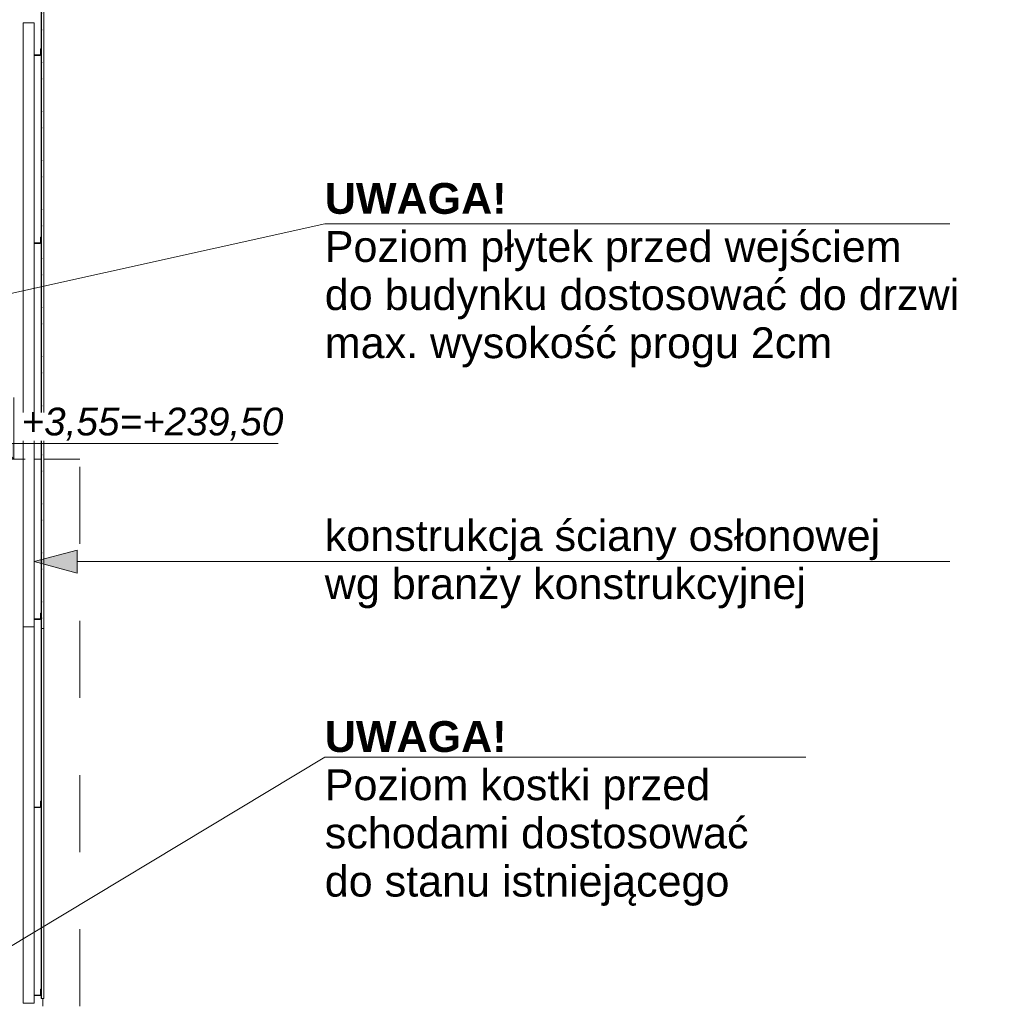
# Model space of a CAD drawing. Header units: centimetres. Extents: x -1103 to 10505, y -997 to 1780.
# Tile 28 of 102: x 2147 to 2784, y 1 to 640. Entities that reach past the tile are written whole.
import ezdxf

# ---------------------------------------------------------------- set-up
doc = ezdxf.new("R2010")
doc.units = ezdxf.units.CM
doc.header["$LTSCALE"] = 0.1
doc.header["$MEASUREMENT"] = 0
doc.linetypes.add('Przerywana długa', pattern=[1000, 500, -500])
doc.linetypes.add('Wipeout_Contour', pattern=[1000, 0, -1000])
for name, color, linetype in [('2_belki.K_IR', 7, 'Continuous'), ('2_słupy.K_IR', 7, 'Continuous'), ('2_ściana dekoracyjna.K_IR', 7, 'Continuous'), ('2_ściany podporowe.K_IR', 7, 'Continuous'), ('3_opisy.K_IR', 7, 'Continuous'), ('5_wymiary.K_IR', 7, 'Continuous')]:
    doc.layers.add(name, color=color, linetype=linetype)
doc.styles.add('GENERATED_STYLE_1', font='txt')
doc.styles.add('GENERATED_STYLE_2', font='txt')
doc.styles.add('GENERATED_STYLE_3', font='txt')
pattern_1 = [(45, (0, 0), (-15.9099, 15.9099), []), (45, (-5.303, 5.303), (-15.9099, 15.9099), [])]

# ---------------------------------------------------------------- blocks, each defined once
blk = doc.blocks.new('ElemPrzekroju_295_1')
at = {"layer": '2_ściany podporowe.K_IR', "color": 7, "linetype": 'Continuous', "lineweight": 0}
for p, q in [((2146.86, 355), (2149.15, 355)), ((2156.15, 355), (2160.77, 355)), ((2185.89, 355), (2162.55, 355)), ((2161.96, 5), (2161.96, 0)), ((2161.96, -58), (2161.96, -75))]:
    blk.add_line(p, q, dxfattribs=at)
at = {"layer": '2_ściany podporowe.K_IR', "color": 7, "linetype": 'Przerywana długa', "lineweight": 0}
for p, q in [((2185.89, 0), (2185.89, 355)), ((2185.89, -75), (2185.89, -58))]:
    blk.add_line(p, q, dxfattribs=at)
blk = doc.blocks.new('ElemPrzekroju_361_1')
at = {"layer": '2_ściana dekoracyjna.K_IR', "color": 251, "linetype": 'Continuous', "lineweight": 0, "true_color": 0x5f5f5f}
for p, q in [((2160.77, 5), (2160.77, 245)), ((2160.85, 245), (2160.85, 5)), ((2160.92, 5), (2160.92, 245)), ((2162.55, 5), (2162.55, 245)), ((2160.85, 5), (2160.77, 5)), ((2160.85, 5), (2160.92, 5)), ((2160.99, 5), (2160.92, 5)), ((2161.27, 5), (2160.99, 5)), ((2161.68, 5), (2161.27, 5)), ((2162.15, 5), (2161.68, 5)), ((2162.45, 5), (2162.15, 5)), ((2162.55, 5), (2162.45, 5))]:
    blk.add_line(p, q, dxfattribs=at)
blk = doc.blocks.new('ElemPrzekroju_362_1')
at = {"color": 254, "linetype": 'Wipeout_Contour', "lineweight": 0, "ltscale": 9322.56072}
blk.add_wipeout([(2161.02, 245), (2161.02, 1230), (2160.94, 1230), (2160.94, 245)], dxfattribs=at).dxf.layer = '2_ściana dekoracyjna.K_IR'
at = {"layer": '2_ściana dekoracyjna.K_IR', "linetype": 'Continuous', "lineweight": 0, "true_color": 0x000000}
h = blk.add_hatch(dxfattribs=at)
h.set_pattern_fill('Stal_0001', color=18, style=0, pattern_type=2)
h.set_pattern_definition(pattern_1)
h.paths.add_polyline_path([(2161.02, 245), (2161.02, 1230), (2160.94, 1230), (2160.94, 245)])
at = {"layer": '2_ściana dekoracyjna.K_IR', "color": 251, "linetype": 'Continuous', "lineweight": 0, "true_color": 0x5f5f5f}
for p, q in [((2160.77, 245), (2160.77, 1230)), ((2162.55, 245), (2162.55, 1230)), ((2160.92, 245), (2160.77, 245)), ((2160.94, 245), (2160.92, 245)), ((2161.27, 245), (2161.02, 245)), ((2161.68, 245), (2161.27, 245)), ((2162.15, 245), (2161.68, 245)), ((2162.45, 245), (2162.15, 245)), ((2162.55, 245), (2162.45, 245))]:
    blk.add_line(p, q, dxfattribs=at)
at = {"layer": '2_ściana dekoracyjna.K_IR', "color": 7, "linetype": 'Continuous', "lineweight": 0}
for p, q in [((2160.94, 1230), (2160.94, 245)), ((2161.02, 1230), (2161.02, 245)), ((2161.02, 245), (2160.94, 245))]:
    blk.add_line(p, q, dxfattribs=at)
blk = doc.blocks.new('ElemPrzekroju_376_1')
at = {"layer": '2_słupy.K_IR', "color": 252, "linetype": 'Continuous', "lineweight": 0}
for p, q in [((2149.15, 2), (2149.15, 246.06)), ((2156.15, 129.06), (2156.15, 246.06)), ((2156.15, 7.06), (2156.15, 125.06)), ((2149.15, 2), (2156.15, 2)), ((2156.15, 2), (2156.15, 3.06))]:
    blk.add_line(p, q, dxfattribs=at)
blk = doc.blocks.new('ElemPrzekroju_377_1')
at = {"layer": '2_słupy.K_IR', "color": 252, "linetype": 'Continuous', "lineweight": 0}
for p, q in [((2149.15, 638.05), (2156.15, 638.05)), ((2149.15, 246.06), (2149.15, 638.05)), ((2156.15, 617.06), (2156.15, 638.05)), ((2156.15, 495.06), (2156.15, 613.06)), ((2156.15, 373.06), (2156.15, 491.06)), ((2156.15, 251.06), (2156.15, 369.06)), ((2149.15, 246.06), (2156.15, 246.06)), ((2156.15, 246.06), (2156.15, 247.06))]:
    blk.add_line(p, q, dxfattribs=at)
blk = doc.blocks.new('ElemPrzekroju_380_1')
at = {"color": 254, "linetype": 'Wipeout_Contour', "lineweight": 0, "ltscale": 15204.351651}
blk.add_wipeout([(2156.65, 251.06), (2156.15, 251.06), (2156.15, 247.06), (2156.35, 247.06), (2156.35, 250.86), (2160.15, 250.86), (2160.15, 251.06)], dxfattribs=at).dxf.layer = '2_belki.K_IR'
at = {"layer": '2_belki.K_IR', "linetype": 'Continuous', "lineweight": 0, "true_color": 0x000000}
h = blk.add_hatch(dxfattribs=at)
h.set_pattern_fill('Stal_0001', color=18, style=0, pattern_type=2)
h.set_pattern_definition(pattern_1)
h.paths.add_polyline_path([(2156.65, 251.06), (2156.15, 251.06), (2156.15, 247.06), (2156.35, 247.06), (2156.35, 250.86), (2160.15, 250.86), (2160.15, 251.06)])
at = {"layer": '2_belki.K_IR', "color": 7, "linetype": 'Continuous', "lineweight": 15}
blk.add_line((2156.35, 247.06), (2156.15, 247.06), dxfattribs=at)
at = {"color": 254, "linetype": 'Wipeout_Contour', "lineweight": 0, "ltscale": 15217.044491}
blk.add_wipeout([(2160.45, 251.26), (2156.65, 251.26), (2156.65, 251.06), (2160.15, 251.06), (2160.65, 251.06), (2160.65, 255.06), (2160.45, 255.06)], dxfattribs=at).dxf.layer = '2_belki.K_IR'
at = {"layer": '2_belki.K_IR', "linetype": 'Continuous', "lineweight": 0, "true_color": 0x000000}
h = blk.add_hatch(dxfattribs=at)
h.set_pattern_fill('Stal_0001', color=18, style=0, pattern_type=2)
h.set_pattern_definition(pattern_1)
h.paths.add_polyline_path([(2160.45, 251.26), (2156.65, 251.26), (2156.65, 251.06), (2160.15, 251.06), (2160.65, 251.06), (2160.65, 255.06), (2160.45, 255.06)])
at = {"layer": '2_belki.K_IR', "color": 7, "linetype": 'Continuous', "lineweight": 15}
for p, q in [((2156.15, 251.06), (2156.15, 247.06)), ((2156.65, 251.06), (2156.15, 251.06)), ((2156.35, 250.86), (2156.35, 247.06)), ((2160.15, 250.86), (2156.35, 250.86)), ((2156.65, 251.26), (2156.65, 251.06)), ((2160.45, 251.26), (2156.65, 251.26)), ((2160.15, 251.06), (2156.65, 251.06)), ((2160.15, 251.06), (2160.15, 250.86)), ((2160.65, 251.06), (2160.15, 251.06)), ((2160.45, 255.06), (2160.45, 251.26)), ((2160.65, 255.06), (2160.45, 255.06)), ((2160.65, 255.06), (2160.65, 251.06))]:
    blk.add_line(p, q, dxfattribs=at)
blk = doc.blocks.new('ElemPrzekroju_384_1')
at = {"layer": '2_belki.K_IR', "color": 7, "linetype": 'Continuous', "lineweight": 0}
for p, q in [((2156.65, 129.06), (2156.15, 129.06)), ((2156.15, 129.06), (2156.15, 125.06)), ((2156.35, 125.06), (2156.35, 128.86)), ((2156.35, 128.86), (2160.15, 128.86)), ((2156.65, 129.26), (2156.65, 129.06)), ((2160.45, 129.26), (2156.65, 129.26)), ((2160.15, 128.86), (2160.15, 129.06)), ((2160.15, 129.06), (2160.65, 129.06)), ((2160.65, 133.06), (2160.45, 133.06)), ((2160.45, 133.06), (2160.45, 129.26)), ((2160.65, 129.06), (2160.65, 133.06)), ((2156.15, 125.06), (2156.35, 125.06))]:
    blk.add_line(p, q, dxfattribs=at)
blk = doc.blocks.new('ElemPrzekroju_385_1')
at = {"layer": '2_belki.K_IR', "color": 7, "linetype": 'Continuous', "lineweight": 0}
for p, q in [((2156.65, 7.06), (2156.15, 7.06)), ((2156.15, 7.06), (2156.15, 3.06)), ((2156.35, 3.06), (2156.35, 6.86)), ((2156.35, 6.86), (2160.15, 6.86)), ((2156.65, 7.26), (2156.65, 7.06)), ((2160.45, 7.26), (2156.65, 7.26)), ((2160.15, 6.86), (2160.15, 7.06)), ((2160.15, 7.06), (2160.65, 7.06)), ((2160.65, 11.06), (2160.45, 11.06)), ((2160.45, 11.06), (2160.45, 7.26)), ((2160.65, 7.06), (2160.65, 11.06)), ((2156.15, 3.06), (2156.35, 3.06))]:
    blk.add_line(p, q, dxfattribs=at)
blk = doc.blocks.new('ElemPrzekroju_386_1')
at = {"color": 254, "linetype": 'Wipeout_Contour', "lineweight": 0, "ltscale": 15326.164157}
blk.add_wipeout([(2156.65, 373.06), (2156.15, 373.06), (2156.15, 369.06), (2156.35, 369.06), (2156.35, 372.86), (2160.15, 372.86), (2160.15, 373.06)], dxfattribs=at).dxf.layer = '2_belki.K_IR'
at = {"layer": '2_belki.K_IR', "linetype": 'Continuous', "lineweight": 0, "true_color": 0x000000}
h = blk.add_hatch(dxfattribs=at)
h.set_pattern_fill('Stal_0001', color=18, style=0, pattern_type=2)
h.set_pattern_definition(pattern_1)
h.paths.add_polyline_path([(2156.65, 373.06), (2156.15, 373.06), (2156.15, 369.06), (2156.35, 369.06), (2156.35, 372.86), (2160.15, 372.86), (2160.15, 373.06)])
at = {"layer": '2_belki.K_IR', "color": 7, "linetype": 'Continuous', "lineweight": 15}
blk.add_line((2156.35, 369.06), (2156.15, 369.06), dxfattribs=at)
at = {"color": 254, "linetype": 'Wipeout_Contour', "lineweight": 0, "ltscale": 15339.535641}
blk.add_wipeout([(2160.45, 373.26), (2156.65, 373.26), (2156.65, 373.06), (2160.15, 373.06), (2160.65, 373.06), (2160.65, 377.06), (2160.45, 377.06)], dxfattribs=at).dxf.layer = '2_belki.K_IR'
at = {"layer": '2_belki.K_IR', "linetype": 'Continuous', "lineweight": 0, "true_color": 0x000000}
h = blk.add_hatch(dxfattribs=at)
h.set_pattern_fill('Stal_0001', color=18, style=0, pattern_type=2)
h.set_pattern_definition(pattern_1)
h.paths.add_polyline_path([(2160.45, 373.26), (2156.65, 373.26), (2156.65, 373.06), (2160.15, 373.06), (2160.65, 373.06), (2160.65, 377.06), (2160.45, 377.06)])
at = {"layer": '2_belki.K_IR', "color": 7, "linetype": 'Continuous', "lineweight": 15}
for p, q in [((2160.45, 377.06), (2160.45, 373.26)), ((2160.65, 377.06), (2160.45, 377.06)), ((2160.65, 377.06), (2160.65, 373.06)), ((2156.15, 373.06), (2156.15, 369.06)), ((2156.65, 373.06), (2156.15, 373.06)), ((2156.35, 372.86), (2156.35, 369.06)), ((2160.15, 372.86), (2156.35, 372.86)), ((2156.65, 373.26), (2156.65, 373.06)), ((2160.45, 373.26), (2156.65, 373.26)), ((2160.15, 373.06), (2156.65, 373.06)), ((2160.15, 373.06), (2160.15, 372.86)), ((2160.65, 373.06), (2160.15, 373.06))]:
    blk.add_line(p, q, dxfattribs=at)
blk = doc.blocks.new('ElemPrzekroju_387_1')
at = {"color": 254, "linetype": 'Wipeout_Contour', "lineweight": 0, "ltscale": 15494.158206}
blk.add_wipeout([(2156.65, 495.06), (2156.15, 495.06), (2156.15, 491.06), (2156.35, 491.06), (2156.35, 494.86), (2160.15, 494.86), (2160.15, 495.06)], dxfattribs=at).dxf.layer = '2_belki.K_IR'
at = {"layer": '2_belki.K_IR', "linetype": 'Continuous', "lineweight": 0, "true_color": 0x000000}
h = blk.add_hatch(dxfattribs=at)
h.set_pattern_fill('Stal_0001', color=18, style=0, pattern_type=2)
h.set_pattern_definition(pattern_1)
h.paths.add_polyline_path([(2156.65, 495.06), (2156.15, 495.06), (2156.15, 491.06), (2156.35, 491.06), (2156.35, 494.86), (2160.15, 494.86), (2160.15, 495.06)])
at = {"layer": '2_belki.K_IR', "color": 7, "linetype": 'Continuous', "lineweight": 15}
blk.add_line((2156.35, 491.06), (2156.15, 491.06), dxfattribs=at)
at = {"color": 254, "linetype": 'Wipeout_Contour', "lineweight": 0, "ltscale": 15508.155803}
blk.add_wipeout([(2160.45, 495.26), (2156.65, 495.26), (2156.65, 495.06), (2160.15, 495.06), (2160.65, 495.06), (2160.65, 499.06), (2160.45, 499.06)], dxfattribs=at).dxf.layer = '2_belki.K_IR'
at = {"layer": '2_belki.K_IR', "linetype": 'Continuous', "lineweight": 0, "true_color": 0x000000}
h = blk.add_hatch(dxfattribs=at)
h.set_pattern_fill('Stal_0001', color=18, style=0, pattern_type=2)
h.set_pattern_definition(pattern_1)
h.paths.add_polyline_path([(2160.45, 495.26), (2156.65, 495.26), (2156.65, 495.06), (2160.15, 495.06), (2160.65, 495.06), (2160.65, 499.06), (2160.45, 499.06)])
at = {"layer": '2_belki.K_IR', "color": 7, "linetype": 'Continuous', "lineweight": 15}
for p, q in [((2160.45, 499.06), (2160.45, 495.26)), ((2160.65, 499.06), (2160.45, 499.06)), ((2160.65, 499.06), (2160.65, 495.06)), ((2156.15, 495.06), (2156.15, 491.06)), ((2156.65, 495.06), (2156.15, 495.06)), ((2156.35, 494.86), (2156.35, 491.06)), ((2160.15, 494.86), (2156.35, 494.86)), ((2156.65, 495.26), (2156.65, 495.06)), ((2160.45, 495.26), (2156.65, 495.26)), ((2160.15, 495.06), (2156.65, 495.06)), ((2160.15, 495.06), (2160.15, 494.86)), ((2160.65, 495.06), (2160.15, 495.06))]:
    blk.add_line(p, q, dxfattribs=at)
blk = doc.blocks.new('ElemPrzekroju_388_1')
at = {"color": 254, "linetype": 'Wipeout_Contour', "lineweight": 0, "ltscale": 15721.42078}
blk.add_wipeout([(2160.45, 617.26), (2156.65, 617.26), (2156.65, 617.06), (2160.15, 617.06), (2160.65, 617.06), (2160.65, 621.06), (2160.45, 621.06)], dxfattribs=at).dxf.layer = '2_belki.K_IR'
at = {"layer": '2_belki.K_IR', "linetype": 'Continuous', "lineweight": 0, "true_color": 0x000000}
h = blk.add_hatch(dxfattribs=at)
h.set_pattern_fill('Stal_0001', color=18, style=0, pattern_type=2)
h.set_pattern_definition(pattern_1)
h.paths.add_polyline_path([(2160.45, 617.26), (2156.65, 617.26), (2156.65, 617.06), (2160.15, 617.06), (2160.65, 617.06), (2160.65, 621.06), (2160.45, 621.06)])
at = {"layer": '2_belki.K_IR', "color": 7, "linetype": 'Continuous', "lineweight": 15}
blk.add_line((2160.65, 621.06), (2160.45, 621.06), dxfattribs=at)
at = {"color": 254, "linetype": 'Wipeout_Contour', "lineweight": 0, "ltscale": 15706.852054}
blk.add_wipeout([(2156.65, 617.06), (2156.15, 617.06), (2156.15, 613.06), (2156.35, 613.06), (2156.35, 616.86), (2160.15, 616.86), (2160.15, 617.06)], dxfattribs=at).dxf.layer = '2_belki.K_IR'
at = {"layer": '2_belki.K_IR', "linetype": 'Continuous', "lineweight": 0, "true_color": 0x000000}
h = blk.add_hatch(dxfattribs=at)
h.set_pattern_fill('Stal_0001', color=18, style=0, pattern_type=2)
h.set_pattern_definition(pattern_1)
h.paths.add_polyline_path([(2156.65, 617.06), (2156.15, 617.06), (2156.15, 613.06), (2156.35, 613.06), (2156.35, 616.86), (2160.15, 616.86), (2160.15, 617.06)])
at = {"layer": '2_belki.K_IR', "color": 7, "linetype": 'Continuous', "lineweight": 15}
for p, q in [((2160.45, 621.06), (2160.45, 617.26)), ((2160.65, 621.06), (2160.65, 617.06)), ((2156.15, 617.06), (2156.15, 613.06)), ((2156.65, 617.06), (2156.15, 617.06)), ((2156.35, 616.86), (2156.35, 613.06)), ((2160.15, 616.86), (2156.35, 616.86)), ((2156.65, 617.26), (2156.65, 617.06)), ((2160.45, 617.26), (2156.65, 617.26)), ((2160.15, 617.06), (2156.65, 617.06)), ((2160.15, 617.06), (2160.15, 616.86)), ((2160.65, 617.06), (2160.15, 617.06)), ((2156.35, 613.06), (2156.15, 613.06))]:
    blk.add_line(p, q, dxfattribs=at)
blk = doc.blocks.new('Wymiary_7_1', base_point=(2142.99, 355))
at = {"layer": '5_wymiary.K_IR', "linetype": 'Continuous', "lineweight": 0}
blk.add_hatch(color=1, dxfattribs=at).paths.add_polyline_path([(2142.99, 355), (2142.99, 365), (2132.99, 365)])
at = {"layer": '5_wymiary.K_IR', "color": 1, "linetype": 'Continuous', "lineweight": 0}
for p, q in [((2142.99, 355), (2142.99, 395)), ((2142.99, 355), (2132.99, 365)), ((2132.99, 365), (2142.99, 365)), ((2142.99, 365), (2314.53, 365)), ((2142.99, 355), (2135.49, 355)), ((2142.99, 355), (2150.49, 355))]:
    blk.add_line(p, q, dxfattribs=at)
at = {"color": 254, "linetype": 'Wipeout_Contour', "lineweight": 0, "ltscale": 9051.100767}
blk.add_wipeout([(2147.99, 367), (2314.53, 367), (2314.53, 385), (2147.99, 385)], dxfattribs=at).dxf.layer = '5_wymiary.K_IR'
at = {"layer": '5_wymiary.K_IR', "color": 1, "lineweight": 0, "insert": (2147.99, 367), "char_height": 18, "attachment_point": 7, "style": 'GENERATED_STYLE_3'}
blk.add_mtext('\\A1;{\\pql;\\fArial|b0|i1|c238|p38;+3,55=+239,50}', dxfattribs=at)
blk = doc.blocks.new('Polilinia_3_1', base_point=(2656.83, 161.5))
at = {"layer": '3_opisy.K_IR', "linetype": 'Continuous', "lineweight": 0, "true_color": 0x000000}
blk.add_hatch(color=18, dxfattribs=at).paths.add_polyline_path([(2076.38, 0), (2104.23, 8.01), (2096.5, 20.86)])
at = {"layer": '3_opisy.K_IR', "color": 7, "linetype": 'Continuous', "lineweight": 15}
for p, q in [((2076.38, 0), (2096.5, 20.86)), ((2096.5, 20.86), (2104.23, 8.01)), ((2076.38, 0), (2104.23, 8.01))]:
    blk.add_line(p, q, dxfattribs=at)
at = {"layer": '3_opisy.K_IR', "color": 7, "linetype": 'Continuous', "lineweight": 15, "flags": 128}
blk.add_lwpolyline([(2656.83, 161.5), (2344.75, 161.5), (2100.36, 14.43)], dxfattribs=at)
blk = doc.blocks.new('Polilinia_5_1', base_point=(2750.15, 507.7))
at = {"layer": '3_opisy.K_IR', "linetype": 'Continuous', "lineweight": 0, "true_color": 0x000000}
blk.add_hatch(color=18, dxfattribs=at).paths.add_polyline_path([(1678.9, 359.8), (1707.85, 358.55), (1704.6, 373.19)])
at = {"layer": '3_opisy.K_IR', "color": 7, "linetype": 'Continuous', "lineweight": 15}
for p, q in [((1678.9, 359.8), (1704.6, 373.19)), ((1704.6, 373.19), (1707.85, 358.55)), ((1678.9, 359.8), (1707.85, 358.55))]:
    blk.add_line(p, q, dxfattribs=at)
at = {"layer": '3_opisy.K_IR', "color": 7, "linetype": 'Continuous', "lineweight": 15, "flags": 128}
blk.add_lwpolyline([(2750.15, 507.7), (2344.75, 507.7), (1706.23, 365.87)], dxfattribs=at)
blk = doc.blocks.new('Polilinia_6_1', base_point=(2750.15, 288.47))
at = {"layer": '3_opisy.K_IR', "linetype": 'Continuous', "lineweight": 0, "true_color": 0x000000}
blk.add_hatch(color=18, dxfattribs=at).paths.add_polyline_path([(2156.15, 288.47), (2184.14, 280.97), (2184.14, 295.97)])
at = {"layer": '3_opisy.K_IR', "color": 7, "linetype": 'Continuous', "lineweight": 15}
for p, q in [((2156.15, 288.47), (2184.14, 295.97)), ((2184.14, 295.97), (2184.14, 280.97)), ((2156.15, 288.47), (2184.14, 280.97))]:
    blk.add_line(p, q, dxfattribs=at)
at = {"layer": '3_opisy.K_IR', "color": 7, "linetype": 'Continuous', "lineweight": 15, "flags": 128}
blk.add_lwpolyline([(2750.15, 288.47), (2344.75, 288.47), (2184.14, 288.47)], dxfattribs=at)

msp = doc.modelspace()

# ---------------------------------------------------------------- block references
at = {"layer": '2_belki.K_IR', "lineweight": 0}
for name in ['ElemPrzekroju_384_1', 'ElemPrzekroju_385_1']:
    msp.add_blockref(name, (0, 0), dxfattribs=at)
at = {"layer": '2_słupy.K_IR', "lineweight": 0}
for name in ['ElemPrzekroju_377_1', 'ElemPrzekroju_376_1']:
    msp.add_blockref(name, (0, 0), dxfattribs=at)
at = {"layer": '2_ściana dekoracyjna.K_IR', "lineweight": 0}
msp.add_blockref('ElemPrzekroju_361_1', (0, 0), dxfattribs=at)
at = {"layer": '2_ściany podporowe.K_IR', "lineweight": 0}
msp.add_blockref('ElemPrzekroju_295_1', (0, 0), dxfattribs=at)
at = {"layer": '3_opisy.K_IR', "color": 7, "linetype": 'Continuous', "lineweight": 15}
msp.add_blockref('Polilinia_3_1', (2656.83, 161.5), dxfattribs=at)

# ---------------------------------------------------------------- texts
at = {"layer": '3_opisy.K_IR', "color": 7, "linetype": 'Continuous', "lineweight": 15, "char_height": 20, "attachment_point": 7}
for s, insert, line_spacing_factor, style in [('\\A1;{\\pql;\\fArial|b1|i0|c238|p38;UWAGA!\\P\\pql;\\fArial|b0|i0|c238|p38;Poziom \\fArial|b0|i0|c238|p38;płytek\\fArial|b0|i0|c238|p38; przed wejściem \\P\\pql;\\fArial|b0|i0|c238|p38;do budynku dostosować do \\fArial|b0|i0|c238|p38;drzwi\\P\\pql;\\fArial|b0|i0|c238|p38;max. wysokość progu 2cm}', (2344.75, 414.45), 0.936117, 'GENERATED_STYLE_2'), ('\\A1;{\\pql;\\fArial|b0|i0|c238|p38;konstrukcja ściany osłonowej \\P\\pql;\\fArial|b0|i0|c238|p38;wg branży konstrukcyjnej\\fArial|b0|i0|c238|p38;  }', (2344.75, 258.13), 0.937234, 'GENERATED_STYLE_1')]:
    msp.add_mtext(s, dxfattribs=dict(at, insert=insert, line_spacing_factor=line_spacing_factor, style=style))
at = {"layer": '3_opisy.K_IR', "color": 7, "linetype": 'Continuous', "lineweight": 0, "insert": (2344.75, 65.09), "char_height": 20, "width": 319.1205, "attachment_point": 7, "line_spacing_factor": 0.93798, "style": 'GENERATED_STYLE_2'}
msp.add_mtext('\\A1;{\\pql;\\fArial|b1|i0|c238|p38;UWAGA! \\P\\pql;\\fArial|b0|i0|c238|p38;Poziom kostki przed \\fArial|b0|i0|c238|p38;schodami \\fArial|b0|i0|c238|p38;dostosować \\P\\pql;\\fArial|b0|i0|c238|p38;do \\fArial|b0|i0|c238|p38;stanu istniejącego}', dxfattribs=at)

# ---------------------------------------------------------------- next in the draw order: block references
at = {"layer": '2_ściana dekoracyjna.K_IR', "lineweight": 0}
msp.add_blockref('ElemPrzekroju_362_1', (0, 0), dxfattribs=at)

# ---------------------------------------------------------------- next in the draw order: block references
at = {"layer": '2_belki.K_IR', "lineweight": 0}
for name in ['ElemPrzekroju_388_1', 'ElemPrzekroju_387_1', 'ElemPrzekroju_386_1', 'ElemPrzekroju_380_1']:
    msp.add_blockref(name, (0, 0), dxfattribs=at)
at = {"layer": '3_opisy.K_IR', "color": 7, "linetype": 'Continuous', "lineweight": 15}
msp.add_blockref('Polilinia_6_1', (2750.15, 288.47), dxfattribs=at)

# ---------------------------------------------------------------- next in the draw order: block references
at = {"layer": '5_wymiary.K_IR', "color": 1, "linetype": 'Continuous', "lineweight": 0}
msp.add_blockref('Wymiary_7_1', (2142.99, 355), dxfattribs=at)

# ---------------------------------------------------------------- next in the draw order: block references
at = {"layer": '3_opisy.K_IR', "color": 7, "linetype": 'Continuous', "lineweight": 15}
msp.add_blockref('Polilinia_5_1', (2750.15, 507.7), dxfattribs=at)

doc.saveas('drawing.dxf')
